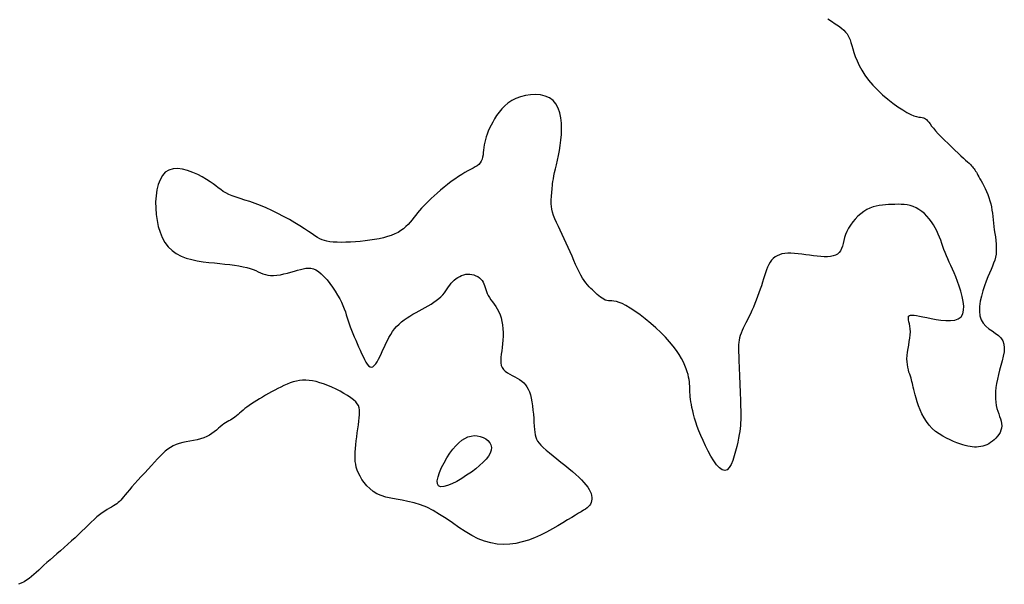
# Model space of a CAD drawing. Header units: millimetres. Extents: x 32690613 to 32693367, y 5343692 to 5344708.
# Tile 83 of 256: x 32692458 to 32692478, y 5343745 to 5343756. Entities that reach past the tile are written whole.
import ezdxf

# ---------------------------------------------------------------- set-up
doc = ezdxf.new("R2010")
doc.units = ezdxf.units.MM
doc.header["$LTSCALE"] = 20
doc.layers.add('02-DGM_HL_493.00', color=102, linetype='Continuous')

msp = doc.modelspace()

# ---------------------------------------------------------------- linework, layer by layer
at = {"layer": '02-DGM_HL_493.00', "elevation": 493, "flags": 128}
msp.add_lwpolyline([(32692474.011, 5343755.917), (32692474.088, 5343755.868), (32692474.161, 5343755.819), (32692474.227, 5343755.773), (32692474.284, 5343755.729), (32692474.33, 5343755.689), (32692474.367, 5343755.652), (32692474.397, 5343755.615), (32692474.42, 5343755.578), (32692474.439, 5343755.538), (32692474.456, 5343755.494), (32692474.472, 5343755.444), (32692474.489, 5343755.387), (32692474.509, 5343755.32), (32692474.532, 5343755.246), (32692474.561, 5343755.165), (32692474.596, 5343755.078), (32692474.639, 5343754.986), (32692474.69, 5343754.89), (32692474.752, 5343754.793), (32692474.825, 5343754.694), (32692474.909, 5343754.595), (32692475.003, 5343754.498), (32692475.104, 5343754.404), (32692475.207, 5343754.316), (32692475.311, 5343754.234), (32692475.412, 5343754.161), (32692475.507, 5343754.099), (32692475.592, 5343754.048), (32692475.666, 5343754.011), (32692475.729, 5343753.985), (32692475.782, 5343753.968), (32692475.827, 5343753.958), (32692475.864, 5343753.953), (32692475.895, 5343753.949), (32692475.921, 5343753.944), (32692475.944, 5343753.937), (32692475.964, 5343753.925), (32692475.984, 5343753.907), (32692476.003, 5343753.884), (32692476.025, 5343753.855), (32692476.051, 5343753.82), (32692476.081, 5343753.78), (32692476.118, 5343753.734), (32692476.162, 5343753.681), (32692476.216, 5343753.623), (32692476.276, 5343753.561), (32692476.342, 5343753.495), (32692476.41, 5343753.429), (32692476.479, 5343753.363), (32692476.547, 5343753.3), (32692476.61, 5343753.24), (32692476.668, 5343753.187), (32692476.718, 5343753.14), (32692476.761, 5343753.101), (32692476.798, 5343753.066), (32692476.829, 5343753.037), (32692476.855, 5343753.011), (32692476.877, 5343752.988), (32692476.897, 5343752.967), (32692476.914, 5343752.946), (32692476.93, 5343752.926), (32692476.945, 5343752.905), (32692476.96, 5343752.883), (32692476.975, 5343752.858), (32692476.99, 5343752.831), (32692477.007, 5343752.801), (32692477.026, 5343752.767), (32692477.047, 5343752.729), (32692477.071, 5343752.686), (32692477.097, 5343752.638), (32692477.124, 5343752.586), (32692477.151, 5343752.532), (32692477.177, 5343752.474), (32692477.202, 5343752.415), (32692477.225, 5343752.354), (32692477.245, 5343752.292), (32692477.261, 5343752.23), (32692477.274, 5343752.168), (32692477.285, 5343752.105), (32692477.294, 5343752.042), (32692477.301, 5343751.977), (32692477.308, 5343751.912), (32692477.315, 5343751.846), (32692477.324, 5343751.778), (32692477.333, 5343751.709), (32692477.344, 5343751.639), (32692477.354, 5343751.568), (32692477.362, 5343751.498), (32692477.369, 5343751.428), (32692477.373, 5343751.36), (32692477.373, 5343751.294), (32692477.367, 5343751.229), (32692477.357, 5343751.168), (32692477.341, 5343751.107), (32692477.32, 5343751.047), (32692477.296, 5343750.985), (32692477.268, 5343750.919), (32692477.238, 5343750.849), (32692477.205, 5343750.772), (32692477.172, 5343750.688), (32692477.138, 5343750.595), (32692477.105, 5343750.495), (32692477.077, 5343750.392), (32692477.054, 5343750.287), (32692477.04, 5343750.185), (32692477.036, 5343750.087), (32692477.045, 5343749.997), (32692477.068, 5343749.917), (32692477.108, 5343749.849), (32692477.161, 5343749.792), (32692477.222, 5343749.741), (32692477.288, 5343749.696), (32692477.353, 5343749.652), (32692477.414, 5343749.606), (32692477.465, 5343749.557), (32692477.503, 5343749.5), (32692477.525, 5343749.434), (32692477.532, 5343749.359), (32692477.527, 5343749.278), (32692477.512, 5343749.191), (32692477.491, 5343749.101), (32692477.466, 5343749.009), (32692477.439, 5343748.916), (32692477.414, 5343748.825), (32692477.394, 5343748.737), (32692477.377, 5343748.651), (32692477.365, 5343748.569), (32692477.357, 5343748.49), (32692477.354, 5343748.414), (32692477.355, 5343748.343), (32692477.36, 5343748.275), (32692477.37, 5343748.21), (32692477.385, 5343748.15), (32692477.402, 5343748.094), (32692477.42, 5343748.041), (32692477.438, 5343747.99), (32692477.455, 5343747.941), (32692477.469, 5343747.895), (32692477.478, 5343747.849), (32692477.48, 5343747.805), (32692477.476, 5343747.761), (32692477.464, 5343747.717), (32692477.447, 5343747.675), (32692477.424, 5343747.635), (32692477.397, 5343747.596), (32692477.366, 5343747.56), (32692477.332, 5343747.527), (32692477.296, 5343747.497), (32692477.259, 5343747.47), (32692477.221, 5343747.448), (32692477.182, 5343747.428), (32692477.143, 5343747.412), (32692477.102, 5343747.4), (32692477.061, 5343747.39), (32692477.02, 5343747.384), (32692476.978, 5343747.381), (32692476.937, 5343747.381), (32692476.894, 5343747.384), (32692476.85, 5343747.39), (32692476.804, 5343747.399), (32692476.755, 5343747.411), (32692476.703, 5343747.427), (32692476.647, 5343747.446), (32692476.586, 5343747.469), (32692476.52, 5343747.495), (32692476.45, 5343747.525), (32692476.378, 5343747.56), (32692476.305, 5343747.599), (32692476.233, 5343747.644), (32692476.163, 5343747.695), (32692476.097, 5343747.753), (32692476.036, 5343747.817), (32692475.982, 5343747.888), (32692475.934, 5343747.964), (32692475.891, 5343748.044), (32692475.855, 5343748.125), (32692475.823, 5343748.205), (32692475.797, 5343748.283), (32692475.774, 5343748.355), (32692475.756, 5343748.421), (32692475.74, 5343748.479), (32692475.728, 5343748.529), (32692475.717, 5343748.574), (32692475.708, 5343748.614), (32692475.7, 5343748.65), (32692475.691, 5343748.685), (32692475.682, 5343748.719), (32692475.672, 5343748.755), (32692475.659, 5343748.792), (32692475.646, 5343748.833), (32692475.632, 5343748.876), (32692475.619, 5343748.922), (32692475.608, 5343748.972), (32692475.599, 5343749.025), (32692475.593, 5343749.081), (32692475.592, 5343749.142), (32692475.596, 5343749.206), (32692475.604, 5343749.274), (32692475.615, 5343749.343), (32692475.627, 5343749.413), (32692475.638, 5343749.483), (32692475.648, 5343749.552), (32692475.656, 5343749.617), (32692475.659, 5343749.679), (32692475.656, 5343749.737), (32692475.65, 5343749.79), (32692475.641, 5343749.837), (32692475.632, 5343749.879), (32692475.625, 5343749.916), (32692475.62, 5343749.947), (32692475.619, 5343749.972), (32692475.625, 5343749.991), (32692475.639, 5343750.004), (32692475.662, 5343750.011), (32692475.693, 5343750.013), (32692475.732, 5343750.011), (32692475.782, 5343750.004), (32692475.84, 5343749.993), (32692475.909, 5343749.98), (32692475.988, 5343749.963), (32692476.077, 5343749.945), (32692476.172, 5343749.927), (32692476.27, 5343749.913), (32692476.367, 5343749.904), (32692476.46, 5343749.903), (32692476.543, 5343749.913), (32692476.614, 5343749.936), (32692476.669, 5343749.976), (32692476.704, 5343750.034), (32692476.721, 5343750.107), (32692476.724, 5343750.192), (32692476.714, 5343750.285), (32692476.694, 5343750.385), (32692476.666, 5343750.486), (32692476.634, 5343750.586), (32692476.599, 5343750.682), (32692476.565, 5343750.771), (32692476.53, 5343750.853), (32692476.497, 5343750.929), (32692476.465, 5343751), (32692476.434, 5343751.068), (32692476.405, 5343751.132), (32692476.377, 5343751.195), (32692476.352, 5343751.256), (32692476.328, 5343751.318), (32692476.307, 5343751.38), (32692476.285, 5343751.441), (32692476.264, 5343751.503), (32692476.241, 5343751.565), (32692476.216, 5343751.626), (32692476.189, 5343751.688), (32692476.157, 5343751.749), (32692476.121, 5343751.81), (32692476.081, 5343751.87), (32692476.037, 5343751.928), (32692475.99, 5343751.982), (32692475.939, 5343752.033), (32692475.886, 5343752.079), (32692475.831, 5343752.118), (32692475.775, 5343752.151), (32692475.717, 5343752.176), (32692475.657, 5343752.195), (32692475.597, 5343752.207), (32692475.537, 5343752.215), (32692475.475, 5343752.218), (32692475.413, 5343752.219), (32692475.351, 5343752.218), (32692475.288, 5343752.216), (32692475.226, 5343752.213), (32692475.164, 5343752.209), (32692475.101, 5343752.204), (32692475.039, 5343752.195), (32692474.977, 5343752.183), (32692474.915, 5343752.166), (32692474.853, 5343752.143), (32692474.792, 5343752.113), (32692474.731, 5343752.075), (32692474.671, 5343752.031), (32692474.614, 5343751.981), (32692474.56, 5343751.926), (32692474.509, 5343751.868), (32692474.464, 5343751.807), (32692474.424, 5343751.744), (32692474.392, 5343751.68), (32692474.367, 5343751.617), (32692474.347, 5343751.555), (32692474.332, 5343751.495), (32692474.318, 5343751.438), (32692474.304, 5343751.384), (32692474.288, 5343751.336), (32692474.268, 5343751.293), (32692474.242, 5343751.257), (32692474.208, 5343751.229), (32692474.166, 5343751.207), (32692474.118, 5343751.191), (32692474.064, 5343751.181), (32692474.004, 5343751.176), (32692473.94, 5343751.175), (32692473.872, 5343751.178), (32692473.8, 5343751.184), (32692473.725, 5343751.193), (32692473.649, 5343751.203), (32692473.572, 5343751.214), (32692473.496, 5343751.225), (32692473.421, 5343751.234), (32692473.348, 5343751.241), (32692473.279, 5343751.245), (32692473.214, 5343751.245), (32692473.154, 5343751.24), (32692473.099, 5343751.23), (32692473.049, 5343751.215), (32692473.004, 5343751.195), (32692472.963, 5343751.17), (32692472.926, 5343751.14), (32692472.893, 5343751.105), (32692472.863, 5343751.064), (32692472.837, 5343751.019), (32692472.813, 5343750.969), (32692472.79, 5343750.915), (32692472.77, 5343750.857), (32692472.75, 5343750.796), (32692472.73, 5343750.732), (32692472.709, 5343750.665), (32692472.688, 5343750.596), (32692472.665, 5343750.526), (32692472.64, 5343750.454), (32692472.614, 5343750.382), (32692472.587, 5343750.311), (32692472.558, 5343750.24), (32692472.529, 5343750.17), (32692472.5, 5343750.102), (32692472.47, 5343750.037), (32692472.439, 5343749.975), (32692472.409, 5343749.916), (32692472.38, 5343749.859), (32692472.352, 5343749.805), (32692472.326, 5343749.753), (32692472.303, 5343749.702), (32692472.283, 5343749.654), (32692472.266, 5343749.607), (32692472.253, 5343749.561), (32692472.244, 5343749.515), (32692472.237, 5343749.469), (32692472.234, 5343749.422), (32692472.233, 5343749.373), (32692472.233, 5343749.321), (32692472.235, 5343749.265), (32692472.237, 5343749.205), (32692472.239, 5343749.14), (32692472.242, 5343749.071), (32692472.245, 5343748.997), (32692472.248, 5343748.921), (32692472.251, 5343748.841), (32692472.254, 5343748.76), (32692472.258, 5343748.678), (32692472.261, 5343748.595), (32692472.264, 5343748.511), (32692472.267, 5343748.429), (32692472.27, 5343748.348), (32692472.273, 5343748.268), (32692472.275, 5343748.192), (32692472.276, 5343748.118), (32692472.277, 5343748.049), (32692472.277, 5343747.984), (32692472.276, 5343747.923), (32692472.273, 5343747.866), (32692472.27, 5343747.81), (32692472.264, 5343747.754), (32692472.256, 5343747.695), (32692472.246, 5343747.631), (32692472.233, 5343747.56), (32692472.217, 5343747.481), (32692472.198, 5343747.392), (32692472.175, 5343747.299), (32692472.149, 5343747.205), (32692472.119, 5343747.116), (32692472.084, 5343747.037), (32692472.046, 5343746.974), (32692472.004, 5343746.931), (32692471.957, 5343746.915), (32692471.906, 5343746.928), (32692471.851, 5343746.967), (32692471.795, 5343747.029), (32692471.738, 5343747.108), (32692471.681, 5343747.2), (32692471.625, 5343747.301), (32692471.573, 5343747.405), (32692471.525, 5343747.51), (32692471.482, 5343747.609), (32692471.444, 5343747.704), (32692471.411, 5343747.794), (32692471.382, 5343747.879), (32692471.357, 5343747.959), (32692471.336, 5343748.034), (32692471.319, 5343748.103), (32692471.304, 5343748.168), (32692471.293, 5343748.228), (32692471.284, 5343748.283), (32692471.277, 5343748.334), (32692471.272, 5343748.382), (32692471.268, 5343748.428), (32692471.265, 5343748.471), (32692471.263, 5343748.514), (32692471.262, 5343748.556), (32692471.26, 5343748.597), (32692471.257, 5343748.64), (32692471.254, 5343748.683), (32692471.248, 5343748.729), (32692471.239, 5343748.777), (32692471.227, 5343748.828), (32692471.212, 5343748.883), (32692471.191, 5343748.942), (32692471.165, 5343749.006), (32692471.133, 5343749.075), (32692471.094, 5343749.148), (32692471.048, 5343749.225), (32692470.994, 5343749.306), (32692470.931, 5343749.391), (32692470.859, 5343749.479), (32692470.777, 5343749.569), (32692470.685, 5343749.662), (32692470.586, 5343749.755), (32692470.482, 5343749.847), (32692470.375, 5343749.934), (32692470.27, 5343750.016), (32692470.168, 5343750.09), (32692470.073, 5343750.153), (32692469.988, 5343750.204), (32692469.914, 5343750.24), (32692469.851, 5343750.265), (32692469.797, 5343750.281), (32692469.75, 5343750.289), (32692469.71, 5343750.293), (32692469.674, 5343750.294), (32692469.64, 5343750.297), (32692469.609, 5343750.302), (32692469.577, 5343750.312), (32692469.545, 5343750.328), (32692469.513, 5343750.347), (32692469.481, 5343750.37), (32692469.449, 5343750.396), (32692469.416, 5343750.423), (32692469.384, 5343750.453), (32692469.352, 5343750.482), (32692469.319, 5343750.513), (32692469.287, 5343750.544), (32692469.254, 5343750.577), (32692469.221, 5343750.613), (32692469.188, 5343750.653), (32692469.155, 5343750.698), (32692469.122, 5343750.748), (32692469.089, 5343750.806), (32692469.055, 5343750.871), (32692469.021, 5343750.942), (32692468.986, 5343751.019), (32692468.95, 5343751.101), (32692468.914, 5343751.186), (32692468.877, 5343751.272), (32692468.839, 5343751.36), (32692468.8, 5343751.448), (32692468.759, 5343751.534), (32692468.719, 5343751.619), (32692468.679, 5343751.701), (32692468.641, 5343751.78), (32692468.605, 5343751.857), (32692468.574, 5343751.93), (32692468.547, 5343751.998), (32692468.525, 5343752.063), (32692468.51, 5343752.122), (32692468.501, 5343752.177), (32692468.497, 5343752.228), (32692468.496, 5343752.275), (32692468.498, 5343752.319), (32692468.502, 5343752.361), (32692468.506, 5343752.4), (32692468.511, 5343752.437), (32692468.514, 5343752.473), (32692468.517, 5343752.509), (32692468.519, 5343752.546), (32692468.522, 5343752.585), (32692468.527, 5343752.628), (32692468.533, 5343752.675), (32692468.541, 5343752.727), (32692468.553, 5343752.786), (32692468.567, 5343752.853), (32692468.585, 5343752.928), (32692468.604, 5343753.009), (32692468.624, 5343753.097), (32692468.644, 5343753.19), (32692468.662, 5343753.289), (32692468.678, 5343753.393), (32692468.692, 5343753.501), (32692468.701, 5343753.612), (32692468.704, 5343753.725), (32692468.701, 5343753.836), (32692468.69, 5343753.944), (32692468.669, 5343754.045), (32692468.637, 5343754.138), (32692468.593, 5343754.219), (32692468.536, 5343754.287), (32692468.464, 5343754.339), (32692468.38, 5343754.376), (32692468.287, 5343754.398), (32692468.188, 5343754.407), (32692468.087, 5343754.404), (32692467.986, 5343754.389), (32692467.887, 5343754.364), (32692467.795, 5343754.329), (32692467.712, 5343754.286), (32692467.637, 5343754.236), (32692467.571, 5343754.179), (32692467.511, 5343754.119), (32692467.458, 5343754.055), (32692467.411, 5343753.989), (32692467.37, 5343753.923), (32692467.332, 5343753.859), (32692467.299, 5343753.796), (32692467.27, 5343753.735), (32692467.244, 5343753.677), (32692467.222, 5343753.62), (32692467.203, 5343753.564), (32692467.187, 5343753.51), (32692467.174, 5343753.457), (32692467.164, 5343753.404), (32692467.157, 5343753.352), (32692467.151, 5343753.301), (32692467.145, 5343753.252), (32692467.139, 5343753.205), (32692467.131, 5343753.16), (32692467.119, 5343753.119), (32692467.104, 5343753.08), (32692467.083, 5343753.046), (32692467.056, 5343753.016), (32692467.023, 5343752.989), (32692466.984, 5343752.963), (32692466.94, 5343752.938), (32692466.89, 5343752.912), (32692466.836, 5343752.884), (32692466.777, 5343752.852), (32692466.714, 5343752.815), (32692466.647, 5343752.772), (32692466.577, 5343752.723), (32692466.506, 5343752.671), (32692466.434, 5343752.615), (32692466.363, 5343752.558), (32692466.293, 5343752.5), (32692466.226, 5343752.443), (32692466.164, 5343752.387), (32692466.106, 5343752.334), (32692466.052, 5343752.283), (32692466.003, 5343752.234), (32692465.957, 5343752.187), (32692465.914, 5343752.141), (32692465.873, 5343752.095), (32692465.835, 5343752.049), (32692465.797, 5343752.004), (32692465.761, 5343751.957), (32692465.724, 5343751.911), (32692465.686, 5343751.865), (32692465.646, 5343751.819), (32692465.603, 5343751.776), (32692465.555, 5343751.734), (32692465.503, 5343751.696), (32692465.445, 5343751.66), (32692465.381, 5343751.628), (32692465.31, 5343751.6), (32692465.234, 5343751.575), (32692465.152, 5343751.553), (32692465.066, 5343751.534), (32692464.977, 5343751.518), (32692464.884, 5343751.504), (32692464.789, 5343751.492), (32692464.692, 5343751.481), (32692464.594, 5343751.473), (32692464.498, 5343751.467), (32692464.404, 5343751.463), (32692464.315, 5343751.461), (32692464.231, 5343751.462), (32692464.154, 5343751.466), (32692464.087, 5343751.472), (32692464.028, 5343751.482), (32692463.978, 5343751.495), (32692463.931, 5343751.512), (32692463.886, 5343751.534), (32692463.84, 5343751.561), (32692463.789, 5343751.593), (32692463.73, 5343751.632), (32692463.662, 5343751.678), (32692463.58, 5343751.73), (32692463.488, 5343751.788), (32692463.386, 5343751.85), (32692463.278, 5343751.914), (32692463.164, 5343751.977), (32692463.048, 5343752.039), (32692462.931, 5343752.098), (32692462.815, 5343752.151), (32692462.702, 5343752.197), (32692462.593, 5343752.237), (32692462.49, 5343752.273), (32692462.392, 5343752.305), (32692462.3, 5343752.334), (32692462.215, 5343752.361), (32692462.139, 5343752.388), (32692462.07, 5343752.416), (32692462.011, 5343752.446), (32692461.958, 5343752.478), (32692461.909, 5343752.512), (32692461.861, 5343752.548), (32692461.811, 5343752.586), (32692461.757, 5343752.627), (32692461.696, 5343752.67), (32692461.625, 5343752.716), (32692461.542, 5343752.764), (32692461.45, 5343752.811), (32692461.352, 5343752.854), (32692461.25, 5343752.891), (32692461.149, 5343752.917), (32692461.05, 5343752.93), (32692460.958, 5343752.927), (32692460.876, 5343752.903), (32692460.805, 5343752.858), (32692460.746, 5343752.793), (32692460.699, 5343752.71), (32692460.663, 5343752.614), (32692460.637, 5343752.506), (32692460.62, 5343752.389), (32692460.612, 5343752.267), (32692460.613, 5343752.143), (32692460.622, 5343752.018), (32692460.639, 5343751.896), (32692460.665, 5343751.777), (32692460.7, 5343751.663), (32692460.744, 5343751.557), (32692460.798, 5343751.46), (32692460.863, 5343751.372), (32692460.938, 5343751.297), (32692461.024, 5343751.236), (32692461.12, 5343751.186), (32692461.223, 5343751.147), (32692461.331, 5343751.117), (32692461.443, 5343751.094), (32692461.557, 5343751.076), (32692461.67, 5343751.062), (32692461.782, 5343751.05), (32692461.89, 5343751.039), (32692461.993, 5343751.028), (32692462.092, 5343751.017), (32692462.185, 5343751.004), (32692462.272, 5343750.991), (32692462.354, 5343750.976), (32692462.428, 5343750.96), (32692462.495, 5343750.941), (32692462.555, 5343750.92), (32692462.609, 5343750.898), (32692462.658, 5343750.876), (32692462.705, 5343750.854), (32692462.752, 5343750.835), (32692462.799, 5343750.818), (32692462.849, 5343750.807), (32692462.904, 5343750.8), (32692462.964, 5343750.801), (32692463.029, 5343750.807), (32692463.098, 5343750.817), (32692463.168, 5343750.832), (32692463.239, 5343750.849), (32692463.31, 5343750.867), (32692463.377, 5343750.886), (32692463.442, 5343750.905), (32692463.501, 5343750.922), (32692463.556, 5343750.936), (32692463.609, 5343750.946), (32692463.659, 5343750.95), (32692463.708, 5343750.947), (32692463.757, 5343750.935), (32692463.807, 5343750.913), (32692463.86, 5343750.879), (32692463.915, 5343750.834), (32692463.972, 5343750.777), (32692464.029, 5343750.713), (32692464.086, 5343750.641), (32692464.141, 5343750.566), (32692464.193, 5343750.489), (32692464.24, 5343750.412), (32692464.282, 5343750.338), (32692464.317, 5343750.268), (32692464.347, 5343750.202), (32692464.372, 5343750.139), (32692464.394, 5343750.078), (32692464.413, 5343750.018), (32692464.432, 5343749.959), (32692464.45, 5343749.9), (32692464.471, 5343749.839), (32692464.493, 5343749.776), (32692464.517, 5343749.712), (32692464.544, 5343749.646), (32692464.572, 5343749.579), (32692464.6, 5343749.512), (32692464.63, 5343749.445), (32692464.659, 5343749.378), (32692464.689, 5343749.311), (32692464.718, 5343749.246), (32692464.747, 5343749.184), (32692464.775, 5343749.127), (32692464.803, 5343749.076), (32692464.831, 5343749.034), (32692464.859, 5343749.001), (32692464.887, 5343748.981), (32692464.915, 5343748.975), (32692464.944, 5343748.983), (32692464.972, 5343749.006), (32692465, 5343749.04), (32692465.029, 5343749.083), (32692465.058, 5343749.135), (32692465.086, 5343749.193), (32692465.115, 5343749.254), (32692465.144, 5343749.317), (32692465.173, 5343749.381), (32692465.202, 5343749.444), (32692465.232, 5343749.506), (32692465.264, 5343749.567), (32692465.298, 5343749.626), (32692465.335, 5343749.682), (32692465.374, 5343749.736), (32692465.417, 5343749.787), (32692465.464, 5343749.834), (32692465.515, 5343749.877), (32692465.568, 5343749.918), (32692465.624, 5343749.956), (32692465.683, 5343749.993), (32692465.742, 5343750.028), (32692465.803, 5343750.062), (32692465.864, 5343750.096), (32692465.925, 5343750.13), (32692465.986, 5343750.164), (32692466.045, 5343750.198), (32692466.102, 5343750.232), (32692466.156, 5343750.267), (32692466.208, 5343750.303), (32692466.255, 5343750.34), (32692466.298, 5343750.377), (32692466.336, 5343750.416), (32692466.369, 5343750.455), (32692466.399, 5343750.494), (32692466.427, 5343750.533), (32692466.454, 5343750.572), (32692466.48, 5343750.609), (32692466.507, 5343750.645), (32692466.536, 5343750.678), (32692466.567, 5343750.709), (32692466.601, 5343750.738), (32692466.637, 5343750.763), (32692466.674, 5343750.784), (32692466.713, 5343750.802), (32692466.754, 5343750.816), (32692466.795, 5343750.825), (32692466.836, 5343750.829), (32692466.878, 5343750.828), (32692466.919, 5343750.822), (32692466.959, 5343750.812), (32692466.997, 5343750.797), (32692467.033, 5343750.778), (32692467.066, 5343750.756), (32692467.095, 5343750.73), (32692467.119, 5343750.701), (32692467.139, 5343750.669), (32692467.155, 5343750.635), (32692467.168, 5343750.599), (32692467.18, 5343750.561), (32692467.192, 5343750.522), (32692467.206, 5343750.482), (32692467.222, 5343750.441), (32692467.242, 5343750.4), (32692467.267, 5343750.359), (32692467.296, 5343750.318), (32692467.327, 5343750.275), (32692467.36, 5343750.231), (32692467.393, 5343750.184), (32692467.424, 5343750.134), (32692467.454, 5343750.079), (32692467.479, 5343750.02), (32692467.5, 5343749.956), (32692467.516, 5343749.887), (32692467.528, 5343749.815), (32692467.535, 5343749.741), (32692467.539, 5343749.665), (32692467.539, 5343749.589), (32692467.536, 5343749.513), (32692467.53, 5343749.438), (32692467.521, 5343749.366), (32692467.511, 5343749.297), (32692467.502, 5343749.232), (32692467.495, 5343749.169), (32692467.492, 5343749.111), (32692467.494, 5343749.058), (32692467.503, 5343749.009), (32692467.52, 5343748.965), (32692467.548, 5343748.927), (32692467.583, 5343748.894), (32692467.625, 5343748.863), (32692467.672, 5343748.836), (32692467.722, 5343748.81), (32692467.772, 5343748.784), (32692467.822, 5343748.757), (32692467.869, 5343748.729), (32692467.912, 5343748.698), (32692467.95, 5343748.663), (32692467.984, 5343748.625), (32692468.014, 5343748.582), (32692468.041, 5343748.534), (32692468.064, 5343748.481), (32692468.084, 5343748.421), (32692468.1, 5343748.354), (32692468.114, 5343748.281), (32692468.126, 5343748.202), (32692468.135, 5343748.119), (32692468.143, 5343748.036), (32692468.15, 5343747.954), (32692468.155, 5343747.875), (32692468.161, 5343747.801), (32692468.166, 5343747.734), (32692468.172, 5343747.676), (32692468.18, 5343747.626), (32692468.191, 5343747.581), (32692468.206, 5343747.54), (32692468.227, 5343747.5), (32692468.256, 5343747.461), (32692468.292, 5343747.419), (32692468.339, 5343747.374), (32692468.396, 5343747.323), (32692468.462, 5343747.268), (32692468.535, 5343747.209), (32692468.612, 5343747.147), (32692468.692, 5343747.084), (32692468.771, 5343747.02), (32692468.849, 5343746.957), (32692468.922, 5343746.896), (32692468.989, 5343746.838), (32692469.049, 5343746.782), (32692469.103, 5343746.729), (32692469.15, 5343746.678), (32692469.191, 5343746.63), (32692469.226, 5343746.583), (32692469.254, 5343746.539), (32692469.277, 5343746.496), (32692469.294, 5343746.454), (32692469.304, 5343746.415), (32692469.31, 5343746.377), (32692469.31, 5343746.341), (32692469.305, 5343746.307), (32692469.296, 5343746.275), (32692469.282, 5343746.246), (32692469.264, 5343746.219), (32692469.242, 5343746.194), (32692469.215, 5343746.17), (32692469.183, 5343746.147), (32692469.145, 5343746.122), (32692469.099, 5343746.094), (32692469.044, 5343746.062), (32692468.981, 5343746.025), (32692468.908, 5343745.981), (32692468.824, 5343745.929), (32692468.731, 5343745.872), (32692468.629, 5343745.811), (32692468.521, 5343745.749), (32692468.407, 5343745.687), (32692468.288, 5343745.628), (32692468.167, 5343745.574), (32692468.044, 5343745.528), (32692467.92, 5343745.49), (32692467.796, 5343745.463), (32692467.672, 5343745.446), (32692467.547, 5343745.442), (32692467.422, 5343745.449), (32692467.296, 5343745.47), (32692467.169, 5343745.505), (32692467.042, 5343745.555), (32692466.915, 5343745.62), (32692466.786, 5343745.696), (32692466.658, 5343745.781), (32692466.529, 5343745.869), (32692466.401, 5343745.957), (32692466.273, 5343746.041), (32692466.144, 5343746.118), (32692466.017, 5343746.182), (32692465.89, 5343746.233), (32692465.765, 5343746.27), (32692465.642, 5343746.299), (32692465.524, 5343746.322), (32692465.41, 5343746.341), (32692465.302, 5343746.361), (32692465.2, 5343746.384), (32692465.107, 5343746.414), (32692465.023, 5343746.452), (32692464.947, 5343746.499), (32692464.879, 5343746.553), (32692464.82, 5343746.611), (32692464.768, 5343746.673), (32692464.724, 5343746.736), (32692464.687, 5343746.8), (32692464.656, 5343746.863), (32692464.632, 5343746.923), (32692464.613, 5343746.982), (32692464.6, 5343747.039), (32692464.592, 5343747.097), (32692464.587, 5343747.156), (32692464.587, 5343747.218), (32692464.59, 5343747.283), (32692464.595, 5343747.353), (32692464.603, 5343747.427), (32692464.612, 5343747.506), (32692464.622, 5343747.587), (32692464.633, 5343747.668), (32692464.644, 5343747.748), (32692464.654, 5343747.825), (32692464.663, 5343747.898), (32692464.671, 5343747.964), (32692464.677, 5343748.024), (32692464.679, 5343748.076), (32692464.677, 5343748.123), (32692464.67, 5343748.166), (32692464.655, 5343748.207), (32692464.632, 5343748.245), (32692464.6, 5343748.284), (32692464.557, 5343748.323), (32692464.503, 5343748.365), (32692464.439, 5343748.408), (32692464.367, 5343748.451), (32692464.29, 5343748.494), (32692464.208, 5343748.535), (32692464.125, 5343748.574), (32692464.042, 5343748.609), (32692463.961, 5343748.64), (32692463.884, 5343748.665), (32692463.81, 5343748.685), (32692463.74, 5343748.7), (32692463.672, 5343748.71), (32692463.606, 5343748.714), (32692463.542, 5343748.713), (32692463.479, 5343748.707), (32692463.417, 5343748.696), (32692463.355, 5343748.68), (32692463.293, 5343748.659), (32692463.231, 5343748.635), (32692463.17, 5343748.608), (32692463.109, 5343748.578), (32692463.047, 5343748.547), (32692462.986, 5343748.514), (32692462.925, 5343748.48), (32692462.864, 5343748.446), (32692462.803, 5343748.413), (32692462.743, 5343748.379), (32692462.685, 5343748.346), (32692462.629, 5343748.312), (32692462.575, 5343748.279), (32692462.524, 5343748.245), (32692462.477, 5343748.212), (32692462.433, 5343748.179), (32692462.392, 5343748.147), (32692462.355, 5343748.115), (32692462.32, 5343748.085), (32692462.287, 5343748.055), (32692462.255, 5343748.028), (32692462.224, 5343748.002), (32692462.194, 5343747.979), (32692462.163, 5343747.958), (32692462.133, 5343747.939), (32692462.102, 5343747.921), (32692462.07, 5343747.903), (32692462.038, 5343747.884), (32692462.005, 5343747.864), (32692461.971, 5343747.842), (32692461.936, 5343747.816), (32692461.9, 5343747.787), (32692461.862, 5343747.755), (32692461.822, 5343747.721), (32692461.78, 5343747.686), (32692461.734, 5343747.653), (32692461.684, 5343747.62), (32692461.63, 5343747.591), (32692461.571, 5343747.565), (32692461.506, 5343747.544), (32692461.438, 5343747.527), (32692461.367, 5343747.512), (32692461.295, 5343747.499), (32692461.223, 5343747.486), (32692461.152, 5343747.471), (32692461.084, 5343747.454), (32692461.02, 5343747.433), (32692460.961, 5343747.407), (32692460.906, 5343747.376), (32692460.853, 5343747.34), (32692460.803, 5343747.299), (32692460.752, 5343747.253), (32692460.7, 5343747.201), (32692460.646, 5343747.144), (32692460.589, 5343747.082), (32692460.526, 5343747.015), (32692460.461, 5343746.944), (32692460.393, 5343746.871), (32692460.326, 5343746.797), (32692460.26, 5343746.724), (32692460.197, 5343746.654), (32692460.139, 5343746.589), (32692460.088, 5343746.529), (32692460.044, 5343746.476), (32692460.006, 5343746.431), (32692459.974, 5343746.391), (32692459.945, 5343746.357), (32692459.918, 5343746.326), (32692459.893, 5343746.299), (32692459.866, 5343746.275), (32692459.837, 5343746.252), (32692459.805, 5343746.231), (32692459.769, 5343746.209), (32692459.73, 5343746.186), (32692459.689, 5343746.162), (32692459.644, 5343746.136), (32692459.597, 5343746.106), (32692459.547, 5343746.072), (32692459.495, 5343746.033), (32692459.442, 5343745.989), (32692459.386, 5343745.939), (32692459.329, 5343745.885), (32692459.269, 5343745.828), (32692459.207, 5343745.767), (32692459.143, 5343745.704), (32692459.077, 5343745.64), (32692459.007, 5343745.575), (32692458.936, 5343745.51), (32692458.863, 5343745.445), (32692458.789, 5343745.38), (32692458.715, 5343745.317), (32692458.643, 5343745.255), (32692458.573, 5343745.194), (32692458.506, 5343745.136), (32692458.443, 5343745.08), (32692458.385, 5343745.027), (32692458.331, 5343744.977), (32692458.28, 5343744.929), (32692458.232, 5343744.884), (32692458.184, 5343744.842), (32692458.137, 5343744.802), (32692458.089, 5343744.765), (32692458.04, 5343744.731), (32692457.988, 5343744.699), (32692457.933, 5343744.671), (32692457.876, 5343744.647)], dxfattribs=at)
msp.add_lwpolyline([(32692467.305, 5343747.372), (32692467.299, 5343747.319), (32692467.279, 5343747.262), (32692467.245, 5343747.203), (32692467.199, 5343747.142), (32692467.141, 5343747.08), (32692467.072, 5343747.015), (32692466.994, 5343746.95), (32692466.907, 5343746.884), (32692466.812, 5343746.819), (32692466.714, 5343746.756), (32692466.615, 5343746.698), (32692466.52, 5343746.65), (32692466.432, 5343746.614), (32692466.355, 5343746.593), (32692466.293, 5343746.59), (32692466.25, 5343746.608), (32692466.229, 5343746.65), (32692466.227, 5343746.711), (32692466.242, 5343746.788), (32692466.271, 5343746.877), (32692466.312, 5343746.972), (32692466.361, 5343747.07), (32692466.417, 5343747.166), (32692466.475, 5343747.257), (32692466.535, 5343747.337), (32692466.594, 5343747.407), (32692466.655, 5343747.467), (32692466.715, 5343747.516), (32692466.776, 5343747.555), (32692466.838, 5343747.584), (32692466.9, 5343747.602), (32692466.962, 5343747.609), (32692467.024, 5343747.607), (32692467.085, 5343747.594), (32692467.142, 5343747.574), (32692467.194, 5343747.545), (32692467.238, 5343747.51), (32692467.272, 5343747.469), (32692467.295, 5343747.423)], close=True, dxfattribs=at)

doc.saveas('drawing.dxf')
